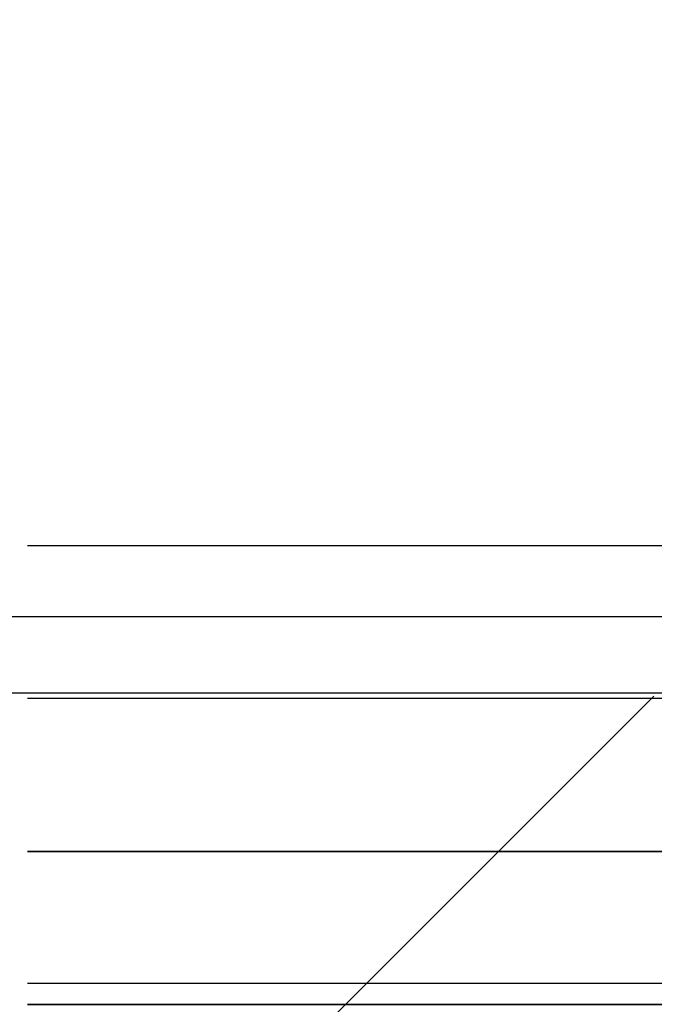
# Model space of a CAD drawing. Header units: millimetres. Extents: x -1690 to 192, y -898 to 54.
# Tile 54 of 256: x -1575 to -1563, y -803 to -786. Entities that reach past the tile are written whole.
import ezdxf

# ---------------------------------------------------------------- set-up
doc = ezdxf.new("R2010")
doc.units = ezdxf.units.MM
doc.header["$MEASUREMENT"] = 0
doc.layers.add('OVIDIO 186x93x72h', color=7, linetype='Continuous')

msp = doc.modelspace()

# ---------------------------------------------------------------- linework, layer by layer
at = {"layer": 'OVIDIO 186x93x72h', "extrusion": (0.235702, 0.235702, 0.942809)}
for points in [[(537.225, 1860.592), (537.225, 1756.052)], [(541.683, 1876.034), (541.683, 1770.626)]]:
    msp.add_lwpolyline(points, dxfattribs=at)
at = {"layer": 'OVIDIO 186x93x72h', "extrusion": (0, 1, 0)}
for points in [[(1576.04, 717.374), (749.111, 717.374)], [(1576.04, 715.874), (749.111, 715.874)], [(749.111, 717.374), (1576.04, 717.374)], [(749.111, 715.874), (1576.04, 715.874)], [(1577.444, 715.293), (749.111, 715.293)], [(749.111, 715.293), (1577.444, 715.293)], [(749.111, 715.964), (1577.444, 715.964)], [(1577.444, 715.964), (749.111, 715.964)], [(1566.794, 667.013), (1568.108, 664.385)]]:
    msp.add_lwpolyline(points, dxfattribs=at)
at = {"layer": 'OVIDIO 186x93x72h', "extrusion": (0, 0.894427, -0.447214)}
for points in [[(1563.438, 272.919), (1563.682, 272.916), (1563.929, 272.908), (1564.177, 272.894), (1564.427, 272.874), (1564.678, 272.849), (1564.931, 272.817), (1565.185, 272.779), (1565.44, 272.735), (1565.696, 272.685), (1565.952, 272.628), (1566.208, 272.564), (1566.465, 272.494), (1566.721, 272.418), (1566.977, 272.334), (1567.233, 272.244), (1567.487, 272.147), (1567.741, 272.043), (1567.992, 271.932), (1568.242, 271.814), (1568.49, 271.69), (1568.736, 271.559), (1568.98, 271.421), (1569.22, 271.277), (1569.458, 271.126), (1569.692, 270.968), (1569.922, 270.805), (1570.149, 270.635), (1570.372, 270.459), (1570.59, 270.277), (1570.804, 270.089), (1571.012, 269.896), (1571.216, 269.697), (1571.415, 269.493), (1571.608, 269.284), (1571.796, 269.07), (1571.978, 268.852), (1572.154, 268.63), (1572.324, 268.403), (1572.488, 268.172), (1572.645, 267.938), (1572.796, 267.701), (1572.941, 267.46), (1573.078, 267.217), (1573.209, 266.971), (1573.334, 266.723), (1573.451, 266.473), (1573.562, 266.221), (1573.666, 265.968), (1573.763, 265.714), (1573.853, 265.458), (1573.937, 265.202), (1574.014, 264.946), (1574.084, 264.689), (1574.147, 264.432), (1574.204, 264.176), (1574.255, 263.921), (1574.299, 263.666), (1574.337, 263.412), (1574.368, 263.159), (1574.394, 262.907), (1574.413, 262.657), (1574.427, 262.409), (1574.436, 262.163), (1574.438, 261.919)], [(1574.438, 261.919), (1574.436, 262.163), (1574.427, 262.409), (1574.413, 262.657), (1574.394, 262.907), (1574.368, 263.159), (1574.337, 263.412), (1574.299, 263.666), (1574.255, 263.921), (1574.204, 264.176), (1574.147, 264.432), (1574.084, 264.689), (1574.014, 264.946), (1573.937, 265.202), (1573.853, 265.458), (1573.763, 265.714), (1573.666, 265.968), (1573.562, 266.221), (1573.451, 266.473), (1573.334, 266.723), (1573.209, 266.971), (1573.078, 267.217), (1572.941, 267.46), (1572.796, 267.701), (1572.645, 267.938), (1572.488, 268.172), (1572.324, 268.403), (1572.154, 268.63), (1571.978, 268.852), (1571.796, 269.07), (1571.608, 269.284), (1571.415, 269.493), (1571.216, 269.697), (1571.012, 269.896), (1570.804, 270.089), (1570.59, 270.277), (1570.372, 270.459), (1570.149, 270.635), (1569.922, 270.805), (1569.692, 270.968), (1569.458, 271.126), (1569.22, 271.277), (1568.98, 271.421), (1568.736, 271.559), (1568.49, 271.69), (1568.242, 271.814), (1567.992, 271.932), (1567.741, 272.043), (1567.487, 272.147), (1567.233, 272.244), (1566.977, 272.334), (1566.721, 272.418), (1566.465, 272.494), (1566.208, 272.564), (1565.952, 272.628), (1565.696, 272.685), (1565.44, 272.735), (1565.185, 272.779), (1564.931, 272.817), (1564.678, 272.849), (1564.427, 272.874), (1564.177, 272.894), (1563.929, 272.908), (1563.682, 272.916), (1563.438, 272.919)], [(1574.438, 261.919), (1574.435, 262.183), (1574.425, 262.449), (1574.409, 262.715), (1574.387, 262.982), (1574.358, 263.249), (1574.322, 263.516), (1574.279, 263.783), (1574.23, 264.049), (1574.174, 264.315), (1574.112, 264.58), (1574.042, 264.843), (1573.967, 265.106), (1573.884, 265.366), (1573.795, 265.625), (1573.7, 265.881), (1573.598, 266.135), (1573.49, 266.386), (1573.376, 266.634), (1573.256, 266.88), (1573.13, 267.122), (1572.998, 267.36), (1572.861, 267.595), (1572.718, 267.825), (1572.57, 268.052), (1572.417, 268.274), (1572.258, 268.492), (1572.095, 268.705), (1571.928, 268.914), (1571.756, 269.117), (1571.58, 269.316), (1571.4, 269.509), (1571.216, 269.697), (1571.028, 269.881), (1570.835, 270.061), (1570.636, 270.237), (1570.433, 270.409), (1570.225, 270.576), (1570.011, 270.739), (1569.793, 270.897), (1569.571, 271.051), (1569.345, 271.199), (1569.114, 271.342), (1568.879, 271.479), (1568.641, 271.611), (1568.399, 271.737), (1568.154, 271.857), (1567.905, 271.971), (1567.654, 272.079), (1567.4, 272.181), (1567.144, 272.276), (1566.885, 272.365), (1566.625, 272.447), (1566.363, 272.523), (1566.099, 272.592), (1565.834, 272.655), (1565.569, 272.711), (1565.302, 272.76), (1565.035, 272.802), (1564.768, 272.838), (1564.501, 272.867), (1564.234, 272.89), (1563.968, 272.906), (1563.703, 272.916), (1563.438, 272.919)], [(1574.438, 261.919), (1574.436, 262.163), (1574.427, 262.409), (1574.413, 262.657), (1574.394, 262.907), (1574.368, 263.159), (1574.337, 263.412), (1574.299, 263.666), (1574.255, 263.921), (1574.204, 264.176), (1574.147, 264.432), (1574.084, 264.689), (1574.014, 264.946), (1573.937, 265.202), (1573.853, 265.458), (1573.763, 265.714), (1573.666, 265.968), (1573.562, 266.221), (1573.451, 266.473), (1573.334, 266.723), (1573.209, 266.971), (1573.078, 267.217), (1572.941, 267.46), (1572.796, 267.701), (1572.645, 267.938), (1572.488, 268.172), (1572.324, 268.403), (1572.154, 268.63), (1571.978, 268.852), (1571.796, 269.07), (1571.608, 269.284), (1571.415, 269.493), (1571.216, 269.697), (1571.012, 269.896), (1570.804, 270.089), (1570.59, 270.277), (1570.372, 270.459), (1570.149, 270.635), (1569.922, 270.805), (1569.692, 270.968), (1569.458, 271.126), (1569.22, 271.277), (1568.98, 271.421), (1568.736, 271.559), (1568.49, 271.69), (1568.242, 271.814), (1567.992, 271.932), (1567.741, 272.043), (1567.487, 272.147), (1567.233, 272.244), (1566.977, 272.334), (1566.721, 272.418), (1566.465, 272.494), (1566.208, 272.564), (1565.952, 272.628), (1565.696, 272.685), (1565.44, 272.735), (1565.185, 272.779), (1564.931, 272.817), (1564.678, 272.849), (1564.427, 272.874), (1564.177, 272.894), (1563.929, 272.908), (1563.682, 272.916), (1563.438, 272.919)], [(1563.438, 272.919), (1563.682, 272.916), (1563.929, 272.908), (1564.177, 272.894), (1564.427, 272.874), (1564.678, 272.849), (1564.931, 272.817), (1565.185, 272.779), (1565.44, 272.735), (1565.696, 272.685), (1565.952, 272.628), (1566.208, 272.564), (1566.465, 272.494), (1566.721, 272.418), (1566.977, 272.334), (1567.233, 272.244), (1567.487, 272.147), (1567.741, 272.043), (1567.992, 271.932), (1568.242, 271.814), (1568.49, 271.69), (1568.736, 271.559), (1568.98, 271.421), (1569.22, 271.277), (1569.458, 271.126), (1569.692, 270.968), (1569.922, 270.805), (1570.149, 270.635), (1570.372, 270.459), (1570.59, 270.277), (1570.804, 270.089), (1571.012, 269.896), (1571.216, 269.697), (1571.415, 269.493), (1571.608, 269.284), (1571.796, 269.07), (1571.978, 268.852), (1572.154, 268.63), (1572.324, 268.403), (1572.488, 268.172), (1572.645, 267.938), (1572.796, 267.701), (1572.941, 267.46), (1573.078, 267.217), (1573.209, 266.971), (1573.334, 266.723), (1573.451, 266.473), (1573.562, 266.221), (1573.666, 265.968), (1573.763, 265.714), (1573.853, 265.458), (1573.937, 265.202), (1574.014, 264.946), (1574.084, 264.689), (1574.147, 264.432), (1574.204, 264.176), (1574.255, 263.921), (1574.299, 263.666), (1574.337, 263.412), (1574.368, 263.159), (1574.394, 262.907), (1574.413, 262.657), (1574.427, 262.409), (1574.436, 262.163), (1574.438, 261.919)]]:
    msp.add_lwpolyline(points, dxfattribs=at)
at = {"layer": 'OVIDIO 186x93x72h', "extrusion": (1, 0, 0)}
for points in [[(-793.506, 698.284), (-790.823, 696.942)], [(-792.38, 664.385), (-791.066, 667.013)], [(-794.301, 689.985), (-796.985, 691.327)], [(-794.301, 689.985), (-800.115, 678.357)], [(-796.985, 691.327), (-794.301, 689.985)], [(-800.115, 678.357), (-794.301, 689.985)], [(-795.643, 690.656), (-801.457, 679.028)], [(-802.799, 679.699), (-796.985, 691.327)], [(-796.985, 691.327), (-802.799, 679.699)], [(-797.208, 684.171), (-799.892, 685.513)], [(-800.115, 678.357), (-802.799, 679.699)], [(-805.482, 676.569), (-805.402, 676.53), (-805.321, 676.492), (-805.238, 676.457), (-805.153, 676.422), (-805.067, 676.39), (-804.98, 676.359), (-804.891, 676.33), (-804.801, 676.303), (-804.71, 676.278), (-804.617, 676.254), (-804.523, 676.233), (-804.428, 676.214), (-804.332, 676.198), (-804.236, 676.183), (-804.138, 676.171), (-804.039, 676.161), (-803.94, 676.154), (-803.84, 676.149), (-803.74, 676.147), (-803.639, 676.147), (-803.537, 676.149), (-803.436, 676.155), (-803.334, 676.162), (-803.232, 676.173), (-803.131, 676.186), (-803.029, 676.202), (-802.928, 676.22), (-802.827, 676.241), (-802.726, 676.265), (-802.626, 676.291), (-802.527, 676.32), (-802.428, 676.352), (-802.33, 676.386), (-802.233, 676.422), (-802.138, 676.461), (-802.043, 676.503), (-801.949, 676.546), (-801.857, 676.592), (-801.767, 676.641), (-801.677, 676.691), (-801.59, 676.744), (-801.504, 676.799), (-801.419, 676.855), (-801.337, 676.914), (-801.256, 676.975), (-801.177, 677.037), (-801.1, 677.101), (-801.025, 677.166), (-800.952, 677.233), (-800.881, 677.301), (-800.812, 677.371), (-800.746, 677.442), (-800.681, 677.514), (-800.619, 677.587), (-800.558, 677.661), (-800.5, 677.736), (-800.445, 677.812), (-800.391, 677.889), (-800.34, 677.966), (-800.29, 678.043), (-800.243, 678.121), (-800.199, 678.2), (-800.156, 678.278), (-800.115, 678.357)], [(-802.799, 679.699), (-800.115, 678.357)], [(-800.115, 678.357), (-800.156, 678.278), (-800.199, 678.2), (-800.243, 678.121), (-800.29, 678.043), (-800.34, 677.966), (-800.391, 677.889), (-800.445, 677.812), (-800.5, 677.736), (-800.558, 677.661), (-800.619, 677.587), (-800.681, 677.514), (-800.746, 677.442), (-800.812, 677.371), (-800.881, 677.301), (-800.952, 677.233), (-801.025, 677.166), (-801.1, 677.101), (-801.177, 677.037), (-801.256, 676.975), (-801.337, 676.914), (-801.419, 676.855), (-801.504, 676.799), (-801.59, 676.744), (-801.677, 676.691), (-801.767, 676.641), (-801.857, 676.592), (-801.949, 676.546), (-802.043, 676.503), (-802.138, 676.461), (-802.233, 676.422), (-802.33, 676.386), (-802.428, 676.352), (-802.527, 676.32), (-802.626, 676.291), (-802.726, 676.265), (-802.827, 676.241), (-802.928, 676.22), (-803.029, 676.202), (-803.131, 676.186), (-803.232, 676.173), (-803.334, 676.162), (-803.436, 676.155), (-803.537, 676.149), (-803.639, 676.147), (-803.74, 676.147), (-803.84, 676.149), (-803.94, 676.154), (-804.039, 676.161), (-804.138, 676.171), (-804.236, 676.183), (-804.332, 676.198), (-804.428, 676.214), (-804.523, 676.233), (-804.617, 676.254), (-804.71, 676.278), (-804.801, 676.303), (-804.891, 676.33), (-804.98, 676.359), (-805.067, 676.39), (-805.153, 676.422), (-805.238, 676.457), (-805.321, 676.492), (-805.402, 676.53), (-805.482, 676.569)], [(-801.489, 676.808), (-804.587, 678.357)], [(-801.904, 679.252), (-803.453, 676.153)], [(-802.799, 679.699), (-802.809, 679.679), (-802.819, 679.66), (-802.831, 679.64), (-802.842, 679.621), (-802.855, 679.601), (-802.867, 679.582), (-802.881, 679.563), (-802.895, 679.544), (-802.909, 679.525), (-802.924, 679.507), (-802.94, 679.488), (-802.956, 679.47), (-802.973, 679.453), (-802.99, 679.435), (-803.008, 679.418), (-803.026, 679.401), (-803.045, 679.385), (-803.064, 679.369), (-803.084, 679.353), (-803.104, 679.338), (-803.125, 679.324), (-803.146, 679.309), (-803.167, 679.296), (-803.189, 679.283), (-803.211, 679.27), (-803.234, 679.258), (-803.257, 679.246), (-803.28, 679.235), (-803.304, 679.225), (-803.328, 679.215), (-803.352, 679.206), (-803.377, 679.198), (-803.401, 679.19), (-803.426, 679.183), (-803.451, 679.176), (-803.476, 679.17), (-803.502, 679.165), (-803.527, 679.16), (-803.552, 679.156), (-803.578, 679.153), (-803.603, 679.15), (-803.629, 679.148), (-803.654, 679.147), (-803.679, 679.146), (-803.705, 679.146), (-803.73, 679.147), (-803.755, 679.148), (-803.78, 679.15), (-803.804, 679.153), (-803.829, 679.156), (-803.853, 679.159), (-803.877, 679.163), (-803.901, 679.168), (-803.924, 679.173), (-803.947, 679.179), (-803.97, 679.185), (-803.992, 679.192), (-804.015, 679.199), (-804.037, 679.207), (-804.058, 679.215), (-804.079, 679.224), (-804.1, 679.233), (-804.12, 679.242), (-804.14, 679.252)], [(-804.14, 679.252), (-804.12, 679.242), (-804.1, 679.233), (-804.079, 679.224), (-804.058, 679.215), (-804.037, 679.207), (-804.015, 679.199), (-803.992, 679.192), (-803.97, 679.185), (-803.947, 679.179), (-803.924, 679.173), (-803.901, 679.168), (-803.877, 679.163), (-803.853, 679.159), (-803.829, 679.156), (-803.804, 679.153), (-803.78, 679.15), (-803.755, 679.148), (-803.73, 679.147), (-803.705, 679.146), (-803.679, 679.146), (-803.654, 679.147), (-803.629, 679.148), (-803.603, 679.15), (-803.578, 679.153), (-803.552, 679.156), (-803.527, 679.16), (-803.502, 679.165), (-803.476, 679.17), (-803.451, 679.176), (-803.426, 679.183), (-803.401, 679.19), (-803.377, 679.198), (-803.352, 679.206), (-803.328, 679.215), (-803.304, 679.225), (-803.28, 679.235), (-803.257, 679.246), (-803.234, 679.258), (-803.211, 679.27), (-803.189, 679.283), (-803.167, 679.296), (-803.146, 679.309), (-803.125, 679.324), (-803.104, 679.338), (-803.084, 679.353), (-803.064, 679.369), (-803.045, 679.385), (-803.026, 679.401), (-803.008, 679.418), (-802.99, 679.435), (-802.973, 679.453), (-802.956, 679.47), (-802.94, 679.488), (-802.924, 679.507), (-802.909, 679.525), (-802.895, 679.544), (-802.881, 679.563), (-802.867, 679.582), (-802.855, 679.601), (-802.842, 679.621), (-802.831, 679.64), (-802.819, 679.66), (-802.809, 679.679), (-802.799, 679.699)]]:
    msp.add_lwpolyline(points, dxfattribs=at)
at = {"layer": 'OVIDIO 186x93x72h'}
for points in [[(-1560.228, -794.749), (-1574.438, -794.749)], [(-1588.01, -795.991), (-749.111, -795.991)], [(-1588.01, -797.332), (-749.111, -797.332)], [(-1560.228, -797.432), (-1574.438, -797.432)], [(-1539.438, -800.115), (-1574.438, -800.115)], [(-1574.438, -800.115), (-1539.438, -800.115)], [(-1574.438, -802.428), (-1539.438, -802.428)], [(-1539.438, -802.799), (-1574.438, -802.799)], [(-1574.438, -802.799), (-1539.438, -802.799)]]:
    msp.add_lwpolyline(points, dxfattribs=at)

doc.saveas('drawing.dxf')
